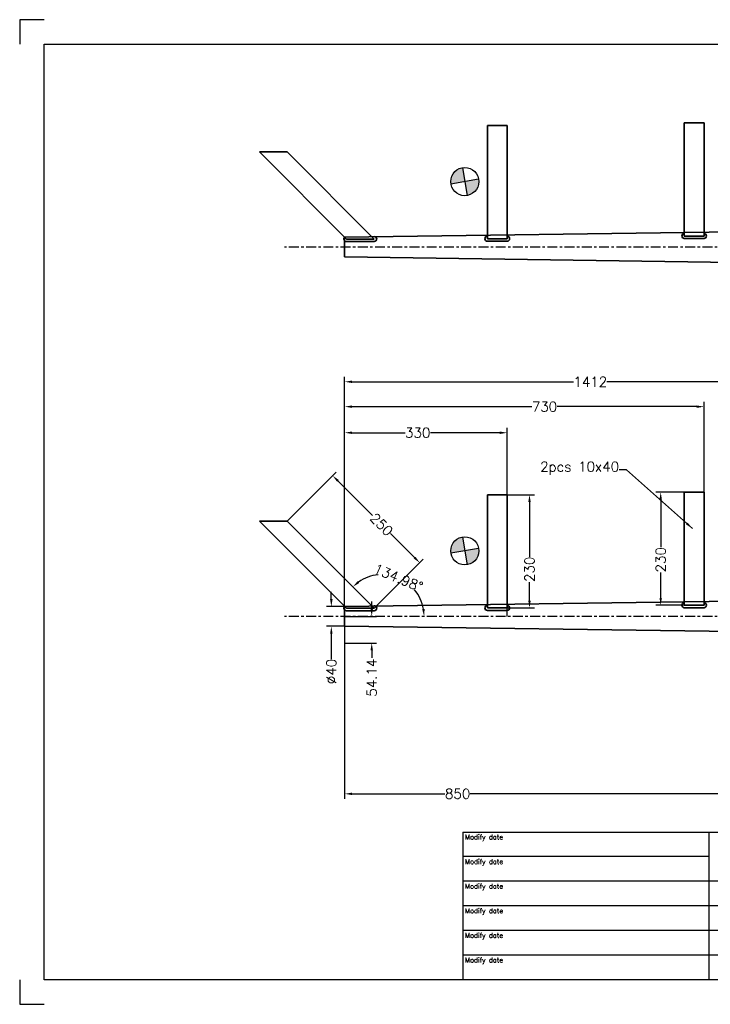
# Model space of a CAD drawing. Header units: millimetres. Extents: x -21605 to -18755, y -21786 to -19786.
# Tile 1 of 4: x -21605 to -20202, y -21786 to -19786. Entities that reach past the tile are written whole.
import ezdxf

# ---------------------------------------------------------------- set-up
doc = ezdxf.new("R2010")
doc.units = ezdxf.units.MM
doc.header["$LTSCALE"] = 5
doc.header["$PDMODE"] = 34
doc.header["$PDSIZE"] = 3
doc.linetypes.add('CENTER', pattern=[7, 4, -1, 1, -1])
for name, color, linetype in [('Blade', 1, 'Continuous'), ('center', 6, 'CENTER'), ('RAMME', 7, 'Continuous')]:
    doc.layers.add(name, color=color, linetype=linetype)
doc.layers.add('DIMS', color=7, linetype='Continuous', lineweight=15)
doc.layers.add('STOCK', color=5, linetype='Continuous', lineweight=35)
doc.styles.add('ROMANS', font='romans')
doc.dimstyles.new('Text 20', dxfattribs={"dimtxt": 20, "dimasz": 15, "dimexe": 10, "dimexo": 0, "dimgap": 0, "dimtad": 0, "dimdsep": 46, "dimtxsty": 'ROMANS', "dimcen": 10, "dimazin": 2, "dimtfac": 0.65, "dimtofl": 0, "dimtmove": 0, "dimatfit": 0, "dimfxl": 0, "dimtolj": 1, "dimarcsym": 0})

# ---------------------------------------------------------------- blocks, each defined once
blk = doc.blocks.new('RUD30')
at = {"layer": 'Blade'}
h = blk.add_hatch(color=256, dxfattribs=at)
h.paths.add_polyline_path([(-605.9, 133.1), (-601, 105, 0.36397), (-577.4, 133.1, 0.043661), (-577.8, 138.1)])
h.paths.add_polyline_path([(-610.9, 161.2, 0.36397), (-634.5, 133.1, 0.043661), (-634.1, 128.1), (-605.9, 133.1)])
for p, q in [((-610.9, 161.2), (-601, 105)), ((-577.8, 138.1), (-634.1, 128.1))]:
    blk.add_line(p, q, dxfattribs=at)
blk.add_circle((-605.9, 133.1), 28.6, dxfattribs=at)
at = {"layer": 'center'}
blk.add_line((946.9, 0), (-972.3, 0), dxfattribs=at)
blk = doc.blocks.new('*D5')
at = {"layer": 'DEFPOINTS', "color": 0}
for p in [(-19533.2, -20521.4), (-19533.2, -20977.9), (-20945.2, -20997.9)]:
    blk.add_point(p, dxfattribs=at)
at = {"layer": 'DIMS', "color": 0, "lineweight": -2}
for p, q in [((-20945.2, -20997.9), (-20945.2, -20511.4)), ((-19533.2, -20977.9), (-19533.2, -20511.4)), ((-20930.2, -20521.4), (-20480, -20521.4)), ((-19548.2, -20521.4), (-20412.4, -20521.4))]:
    blk.add_line(p, q, dxfattribs=at)
at = {"layer": 'DIMS', "color": 0}
for points in [[(-20930.2, -20518.9), (-20930.2, -20523.9), (-20945.2, -20521.4)], [(-19548.2, -20518.9), (-19548.2, -20523.9), (-19533.2, -20521.4)]]:
    blk.add_solid(points, dxfattribs=at)
at = {"layer": 'DIMS', "color": 0, "insert": (-20446.2, -20521.4), "char_height": 20, "attachment_point": 5, "style": 'ROMANS'}
blk.add_mtext('\\A1;1412', dxfattribs=at)
blk = doc.blocks.new('*D6')
at = {"layer": 'DEFPOINTS', "color": 0}
for p in [(-20615.2, -20624.9), (-20945.2, -20997.9), (-20615.2, -20997.9)]:
    blk.add_point(p, dxfattribs=at)
at = {"layer": 'DIMS', "color": 0, "lineweight": -2}
for p, q in [((-20945.2, -20997.9), (-20945.2, -20614.9)), ((-20615.2, -20997.9), (-20615.2, -20614.9)), ((-20930.2, -20624.9), (-20822.4, -20624.9)), ((-20630.2, -20624.9), (-20771, -20624.9))]:
    blk.add_line(p, q, dxfattribs=at)
at = {"layer": 'DIMS', "color": 0}
for points in [[(-20930.2, -20622.4), (-20930.2, -20627.4), (-20945.2, -20624.9)], [(-20630.2, -20622.4), (-20630.2, -20627.4), (-20615.2, -20624.9)]]:
    blk.add_solid(points, dxfattribs=at)
at = {"layer": 'DIMS', "color": 0, "insert": (-20796.7, -20624.9), "char_height": 20, "attachment_point": 5, "style": 'ROMANS'}
blk.add_mtext('\\A1;330', dxfattribs=at)
blk = doc.blocks.new('*D7')
at = {"layer": 'DEFPOINTS', "color": 0}
for p in [(-20215.2, -20571.9), (-20215.2, -20745.3), (-20945.2, -20997.9)]:
    blk.add_point(p, dxfattribs=at)
at = {"layer": 'DIMS', "color": 0, "lineweight": -2}
for p, q in [((-20945.2, -20997.9), (-20945.2, -20561.9)), ((-20930.2, -20571.9), (-20564.9, -20571.9)), ((-20230.2, -20571.9), (-20513.5, -20571.9)), ((-20215.2, -20745.3), (-20215.2, -20561.9))]:
    blk.add_line(p, q, dxfattribs=at)
at = {"layer": 'DIMS', "color": 0}
for points in [[(-20930.2, -20569.4), (-20930.2, -20574.4), (-20945.2, -20571.9)], [(-20230.2, -20569.4), (-20230.2, -20574.4), (-20215.2, -20571.9)]]:
    blk.add_solid(points, dxfattribs=at)
at = {"layer": 'DIMS', "color": 0, "insert": (-20539.2, -20571.9), "char_height": 20, "attachment_point": 5, "style": 'ROMANS'}
blk.add_mtext('\\A1;730', dxfattribs=at)
blk = doc.blocks.new('*D16')
at = {"layer": 'DEFPOINTS', "color": 0}
for p in [(-20945.2, -20977.9), (-20972.2, -21017.9), (-20945.2, -21017.9)]:
    blk.add_point(p, dxfattribs=at)
at = {"layer": 'DIMS', "color": 0, "lineweight": -2}
for p, q in [((-20972.2, -20962.9), (-20972.2, -20947.9)), ((-20945.2, -20977.9), (-20982.2, -20977.9)), ((-20945.2, -21017.9), (-20982.2, -21017.9)), ((-20972.2, -21032.9), (-20972.2, -21084.7))]:
    blk.add_line(p, q, dxfattribs=at)
at = {"layer": 'DIMS', "color": 0}
for points in [[(-20974.7, -20962.9), (-20969.7, -20962.9), (-20972.2, -20977.9)], [(-20974.7, -21032.9), (-20969.7, -21032.9), (-20972.2, -21017.9)]]:
    blk.add_solid(points, dxfattribs=at)
at = {"layer": 'DIMS', "color": 0, "insert": (-20972.2, -21109.9), "char_height": 20, "attachment_point": 5, "rotation": 90, "style": 'ROMANS'}
blk.add_mtext('\\A1;%%C40', dxfattribs=at)
blk = doc.blocks.new('*D18')
at = {"layer": 'DEFPOINTS', "color": 0}
for p in [(-20255.2, -20745.3), (-20303.2, -20975.3), (-20255.2, -20975.3)]:
    blk.add_point(p, dxfattribs=at)
at = {"layer": 'DIMS', "color": 0, "lineweight": -2}
for p, q in [((-20255.2, -20745.3), (-20313.2, -20745.3)), ((-20303.2, -20760.3), (-20303.2, -20857.2)), ((-20303.2, -20960.3), (-20303.2, -20908.6)), ((-20255.2, -20975.3), (-20313.2, -20975.3))]:
    blk.add_line(p, q, dxfattribs=at)
at = {"layer": 'DIMS', "color": 0}
for points in [[(-20305.7, -20760.3), (-20300.7, -20760.3), (-20303.2, -20745.3)], [(-20305.7, -20960.3), (-20300.7, -20960.3), (-20303.2, -20975.3)]]:
    blk.add_solid(points, dxfattribs=at)
at = {"layer": 'DIMS', "color": 0, "insert": (-20303.2, -20882.9), "char_height": 20, "attachment_point": 5, "rotation": 90, "style": 'ROMANS'}
blk.add_mtext('\\A1;230', dxfattribs=at)
blk = doc.blocks.new('*D19')
at = {"layer": 'DEFPOINTS', "color": 0}
for p in [(-20615.2, -20750.8), (-20615.2, -20980.8), (-20569.7, -20980.8)]:
    blk.add_point(p, dxfattribs=at)
at = {"layer": 'DIMS', "color": 0, "lineweight": -2}
for p, q in [((-20615.2, -20750.8), (-20559.7, -20750.8)), ((-20569.7, -20765.8), (-20569.7, -20876.7)), ((-20569.7, -20965.8), (-20569.7, -20928.1)), ((-20615.2, -20980.8), (-20559.7, -20980.8))]:
    blk.add_line(p, q, dxfattribs=at)
at = {"layer": 'DIMS', "color": 0}
for points in [[(-20572.2, -20765.8), (-20567.2, -20765.8), (-20569.7, -20750.8)], [(-20572.2, -20965.8), (-20567.2, -20965.8), (-20569.7, -20980.8)]]:
    blk.add_solid(points, dxfattribs=at)
at = {"layer": 'DIMS', "color": 0, "insert": (-20569.7, -20902.4), "char_height": 20, "attachment_point": 5, "rotation": 90, "style": 'ROMANS'}
blk.add_mtext('\\A1;230', dxfattribs=at)
blk = doc.blocks.new('*D20')
at = {"layer": 'DEFPOINTS', "color": 0}
for p in [(-21061.8, -20804.6), (-20808.6, -20937.9), (-21067.5, -20997.9), (-20885.1, -20981.4), (-19686.3, -20997.9)]:
    blk.add_point(p, dxfattribs=at)
at = {"layer": 'DIMS', "color": 0, "lineweight": -2}
for start, end in [(95.5847, 124.8413), (10.1396, 39.3962)]:
    blk.add_arc((-20868.6, -20997.9), 84.9, start, end, dxfattribs=at)
at = {"layer": 'DIMS', "color": 0}
for points in [[(-20915.5, -20930.2), (-20918.7, -20926.3), (-20928.6, -20937.9)], [(-20782.6, -20982.7), (-20787.6, -20983.2), (-20783.8, -20997.9)]]:
    blk.add_solid(points, dxfattribs=at)
at = {"layer": 'DIMS', "color": 0, "insert": (-20836.1, -20919.5), "char_height": 20, "attachment_point": 5, "rotation": 337.4904, "style": 'ROMANS'}
blk.add_mtext('\\A1;134.98°', dxfattribs=at)
blk = doc.blocks.new('*D21')
at = {"layer": 'DEFPOINTS', "color": 0}
for p in [(-21061.8, -20804.6), (-20792.6, -20889), (-20885.1, -20981.4)]:
    blk.add_point(p, dxfattribs=at)
at = {"layer": 'DIMS', "color": 0, "lineweight": -2}
for p, q in [((-21061.8, -20804.6), (-20962.3, -20705.1)), ((-20958.7, -20722.8), (-20888.4, -20793.2)), ((-20803.2, -20878.4), (-20852, -20829.6)), ((-20885.1, -20981.4), (-20785.5, -20882))]:
    blk.add_line(p, q, dxfattribs=at)
at = {"layer": 'DIMS', "color": 0}
for points in [[(-20957, -20721), (-20960.5, -20724.6), (-20969.3, -20712.2)], [(-20801.5, -20876.6), (-20805, -20880.2), (-20792.6, -20889)]]:
    blk.add_solid(points, dxfattribs=at)
at = {"layer": 'DIMS', "color": 0, "insert": (-20870.2, -20811.4), "char_height": 20, "attachment_point": 5, "rotation": 314.9809, "style": 'ROMANS'}
blk.add_mtext('\\A1;250', dxfattribs=at)
blk = doc.blocks.new('*D24')
at = {"layer": 'DEFPOINTS', "color": 0}
for p in [(-20945.2, -20997.9), (-20095.2, -20997.9), (-20945.2, -21358.4)]:
    blk.add_point(p, dxfattribs=at)
at = {"layer": 'DIMS', "color": 0, "lineweight": -2}
for p, q in [((-20945.2, -20997.9), (-20945.2, -21368.4)), ((-20095.2, -20997.9), (-20095.2, -21368.4)), ((-20930.2, -21358.4), (-20741.4, -21358.4)), ((-20110.2, -21358.4), (-20690, -21358.4))]:
    blk.add_line(p, q, dxfattribs=at)
at = {"layer": 'DIMS', "color": 0}
for points in [[(-20930.2, -21355.9), (-20930.2, -21360.9), (-20945.2, -21358.4)], [(-20110.2, -21355.9), (-20110.2, -21360.9), (-20095.2, -21358.4)]]:
    blk.add_solid(points, dxfattribs=at)
at = {"layer": 'DIMS', "color": 0, "insert": (-20715.7, -21358.4), "char_height": 20, "attachment_point": 5, "style": 'ROMANS'}
blk.add_mtext('\\A1;850', dxfattribs=at)
blk = doc.blocks.new('*D25')
at = {"layer": 'DEFPOINTS', "color": 0}
for p in [(-20945.2, -20997.9), (-20945.2, -21052), (-20890.2, -21052)]:
    blk.add_point(p, dxfattribs=at)
at = {"layer": 'DIMS', "color": 0, "lineweight": -2}
for p, q in [((-20890.2, -20982.9), (-20890.2, -20967.9)), ((-20945.2, -20997.9), (-20880.2, -20997.9)), ((-20945.2, -21052), (-20880.2, -21052)), ((-20890.2, -21067), (-20890.2, -21082))]:
    blk.add_line(p, q, dxfattribs=at)
at = {"layer": 'DIMS', "color": 0}
for points in [[(-20892.7, -20982.9), (-20887.7, -20982.9), (-20890.2, -20997.9)], [(-20892.7, -21067), (-20887.7, -21067), (-20890.2, -21052)]]:
    blk.add_solid(points, dxfattribs=at)
at = {"layer": 'DIMS', "color": 0, "insert": (-20890.2, -21122.5), "char_height": 20, "attachment_point": 5, "rotation": 90, "style": 'ROMANS'}
blk.add_mtext('\\A1;54.14', dxfattribs=at)

msp = doc.modelspace()

# ---------------------------------------------------------------- hatches: boundary and pattern name
at = {"layer": 'Blade'}
h = msp.add_hatch(color=256, dxfattribs=at)
h.paths.add_polyline_path([(-20701.118, -20114.793), (-20696.159, -20142.922, 0.36397023), (-20672.555, -20114.793, 0.04366094), (-20672.989, -20109.833)])
h.paths.add_polyline_path([(-20706.078, -20086.663, 0.36397023), (-20729.682, -20114.793, 0.04366094), (-20729.248, -20119.753), (-20701.118, -20114.793)])

# ---------------------------------------------------------------- linework, layer by layer
for p, q in [((-20706.078, -20086.663), (-20696.159, -20142.922)), ((-20672.989, -20109.833), (-20729.248, -20119.753))]:
    msp.add_line(p, q, dxfattribs=at)
msp.add_circle((-20701.118, -20114.793), 28.563, dxfattribs=at)
at = {"layer": 'center'}
for p, q in [((-19148.294, -20247.899), (-21067.494, -20247.899)), ((-19533.194, -20997.899), (-20995.194, -20997.899))]:
    msp.add_line(p, q, dxfattribs=at)
at = {"layer": 'RAMME'}
for p, q in [((-21555.194, -19785.899), (-21605.194, -19785.899)), ((-21605.194, -19785.899), (-21605.194, -19835.899)), ((-21555.194, -21735.899), (-21555.194, -19835.899)), ((-21555.194, -19835.899), (-18805.194, -19835.899)), ((-20705.194, -21435.899), (-18805.194, -21435.899)), ((-20705.194, -21435.899), (-20705.194, -21735.899)), ((-20205.194, -21435.899), (-20205.194, -21735.899)), ((-20205.194, -21485.899), (-20705.194, -21485.899)), ((-19305.194, -21535.899), (-20705.194, -21535.899)), ((-19305.194, -21585.899), (-20705.194, -21585.899)), ((-19305.194, -21635.899), (-20705.194, -21635.899)), ((-19305.194, -21685.899), (-20705.194, -21685.899)), ((-21605.194, -21735.899), (-21605.194, -21785.899)), ((-18805.194, -21735.899), (-21555.194, -21735.899)), ((-21605.194, -21785.899), (-21555.194, -21785.899))]:
    msp.add_line(p, q, dxfattribs=at)
at = {"layer": 'STOCK'}
for p, q in [((-20255.194, -19995.284), (-20255.194, -20225.284)), ((-20215.194, -19995.284), (-20255.194, -19995.284)), ((-20215.194, -20225.284), (-20215.194, -19995.284)), ((-20615.194, -20000.827), (-20655.194, -20000.827)), ((-20655.194, -20000.827), (-20655.194, -20230.827)), ((-20615.194, -20230.827), (-20615.194, -20000.827)), ((-21061.808, -20054.599), (-21118.376, -20054.599)), ((-21118.376, -20054.599), (-20941.658, -20231.434)), ((-20885.09, -20231.434), (-21061.808, -20054.599)), ((-20945.194, -20227.899), (-20115.194, -20216.399)), ((-20945.194, -20247.899), (-20945.194, -20227.899)), ((-20885.09, -20231.434), (-20941.658, -20231.434)), ((-20941.658, -20236.434), (-20885.09, -20236.434)), ((-20615.194, -20230.827), (-20655.194, -20230.827)), ((-20655.194, -20235.827), (-20615.194, -20235.827)), ((-20215.194, -20225.284), (-20255.194, -20225.284)), ((-20255.194, -20230.284), (-20215.194, -20230.284)), ((-20945.194, -20247.899), (-20945.194, -20267.899)), ((-20945.194, -20267.899), (-20115.194, -20279.399)), ((-20615.194, -20750.827), (-20655.194, -20750.827)), ((-20655.194, -20750.827), (-20655.194, -20980.827)), ((-20615.194, -20980.827), (-20615.194, -20750.827)), ((-20255.194, -20745.284), (-20255.194, -20975.284)), ((-20215.194, -20745.284), (-20255.194, -20745.284)), ((-20215.194, -20975.284), (-20215.194, -20745.284)), ((-21061.808, -20804.599), (-21118.376, -20804.599)), ((-21118.376, -20804.599), (-20941.658, -20981.434)), ((-20885.09, -20981.434), (-21061.808, -20804.599)), ((-20945.194, -20977.899), (-20115.194, -20966.399)), ((-20945.194, -20997.899), (-20945.194, -20977.899)), ((-20215.194, -20975.284), (-20255.194, -20975.284)), ((-20945.194, -20997.899), (-20945.194, -21017.899)), ((-20885.09, -20981.434), (-20941.658, -20981.434)), ((-20941.658, -20986.434), (-20885.09, -20986.434)), ((-20615.194, -20980.827), (-20655.194, -20980.827)), ((-20655.194, -20985.827), (-20615.194, -20985.827)), ((-20255.194, -20980.284), (-20215.194, -20980.284)), ((-20945.194, -21017.899), (-20115.194, -21029.399))]:
    msp.add_line(p, q, dxfattribs=at)
for centre, start, end in [((-20941.658, -20231.434), 135, 270), ((-20885.09, -20231.434), 270, 90), ((-20655.194, -20230.827), 90, 270), ((-20615.194, -20230.827), 270, 90), ((-20255.194, -20225.284), 90, 270), ((-20215.194, -20225.284), 270, 90), ((-20941.658, -20981.434), 135, 270), ((-20885.09, -20981.434), 270, 90), ((-20655.194, -20980.827), 90, 270), ((-20615.194, -20980.827), 270, 90), ((-20255.194, -20975.284), 90, 270), ((-20215.194, -20975.284), 270, 90)]:
    msp.add_arc(centre, 5, start, end, dxfattribs=at)

# ---------------------------------------------------------------- block references
at = {"layer": 'Blade'}
msp.add_blockref('RUD30', (-20095.194, -20997.899), dxfattribs=at)

# ---------------------------------------------------------------- texts
at = {"layer": 'DIMS', "insert": (-20387.694, -20710.399), "char_height": 20, "attachment_point": 9, "style": 'ROMANS'}
msp.add_mtext('\\A1;2pcs 10x40', dxfattribs=at)
at = {"layer": 'RAMME', "style": 'ROMANS'}
for p in [(-20700.617, -21450.899), (-20700.617, -21500.899), (-20700.617, -21550.899), (-20700.617, -21600.899), (-20700.617, -21650.899), (-20700.617, -21700.899)]:
    msp.add_text('Modify date', height=9.91423, dxfattribs=at).set_placement(p)

# ---------------------------------------------------------------- dimensions: what is measured, and where the dimension line sits
at = {"layer": 'DIMS'}
for base, p1, p2, picture, middle in [((-19533.194, -20521.399), (-20945.194, -20997.899), (-19533.194, -20977.899), '*D5', (-20446.194, -20521.399)), ((-20215.194, -20571.899), (-20945.194, -20997.899), (-20215.194, -20745.284), '*D7', (-20539.194, -20571.899)), ((-20615.194, -20624.899), (-20945.194, -20997.899), (-20615.194, -20997.899), '*D6', (-20796.694, -20624.899)), ((-20945.194, -21358.399), (-20095.194, -20997.899), (-20945.194, -20997.899), '*D24', (-20715.694, -21358.399))]:
    dim = msp.add_linear_dim(base=base, p1=p1, p2=p2, dimstyle='Text 20', dxfattribs=at)
    dim.commit()
    dim.dimension.update_dxf_attribs({"geometry": picture, "text_midpoint": middle, "dimtype": 160})
for base, p1, p2, angle, picture, middle, dimtype in [((-20792.619, -20889.025), (-21061.808, -20804.599), (-20885.09, -20981.434), 314.980888, '*D21', (-20870.194, -20811.399), 161), ((-20569.694, -20980.827), (-20615.194, -20750.827), (-20615.194, -20980.827), 90, '*D19', (-20569.694, -20902.399), 160), ((-20303.194, -20975.284), (-20255.194, -20745.284), (-20255.194, -20975.284), 90, '*D18', (-20303.194, -20882.899), 160), ((-20890.194, -21052.04), (-20945.194, -20997.899), (-20945.194, -21052.04), 90, '*D25', (-20890.194, -21122.516), 160)]:
    dim = msp.add_linear_dim(base=base, p1=p1, p2=p2, angle=angle, dimstyle='Text 20', dxfattribs=at)
    dim.commit()
    dim.dimension.update_dxf_attribs({"geometry": picture, "text_midpoint": middle, "dimtype": dimtype})
dim = msp.add_angular_dim_2l(base=(-20808.617, -20937.893), line1=((-19686.294, -20997.899), (-21067.494, -20997.899)), line2=((-20885.09, -20981.434), (-21061.808, -20804.599)), dimstyle='Text 20', dxfattribs=at)
dim.commit()
dim.dimension.update_dxf_attribs({"geometry": '*D20', "text_midpoint": (-20836.145, -20919.494)})
dim = msp.add_linear_dim(base=(-20972.194, -21017.899), p1=(-20945.194, -20977.899), p2=(-20945.194, -21017.899), angle=90, text='%%C<>', dimstyle='Text 20', dxfattribs=at)
dim.commit()
dim.dimension.update_dxf_attribs({"geometry": '*D16', "text_midpoint": (-20972.194, -21109.899), "dimtype": 160})

# ---------------------------------------------------------------- leaders
at = {"layer": 'DIMS', "annotation_type": 0, "has_hookline": 1, "hookline_direction": 1, "text_width": 177.143}
msp.add_leader([(-20238.694, -20819.399), (-20372.694, -20700.399), (-20387.694, -20700.399)], dimstyle='Text 20', override={"dimgap": 0, "dimtad": 0}, dxfattribs=at)

doc.saveas('drawing.dxf')
